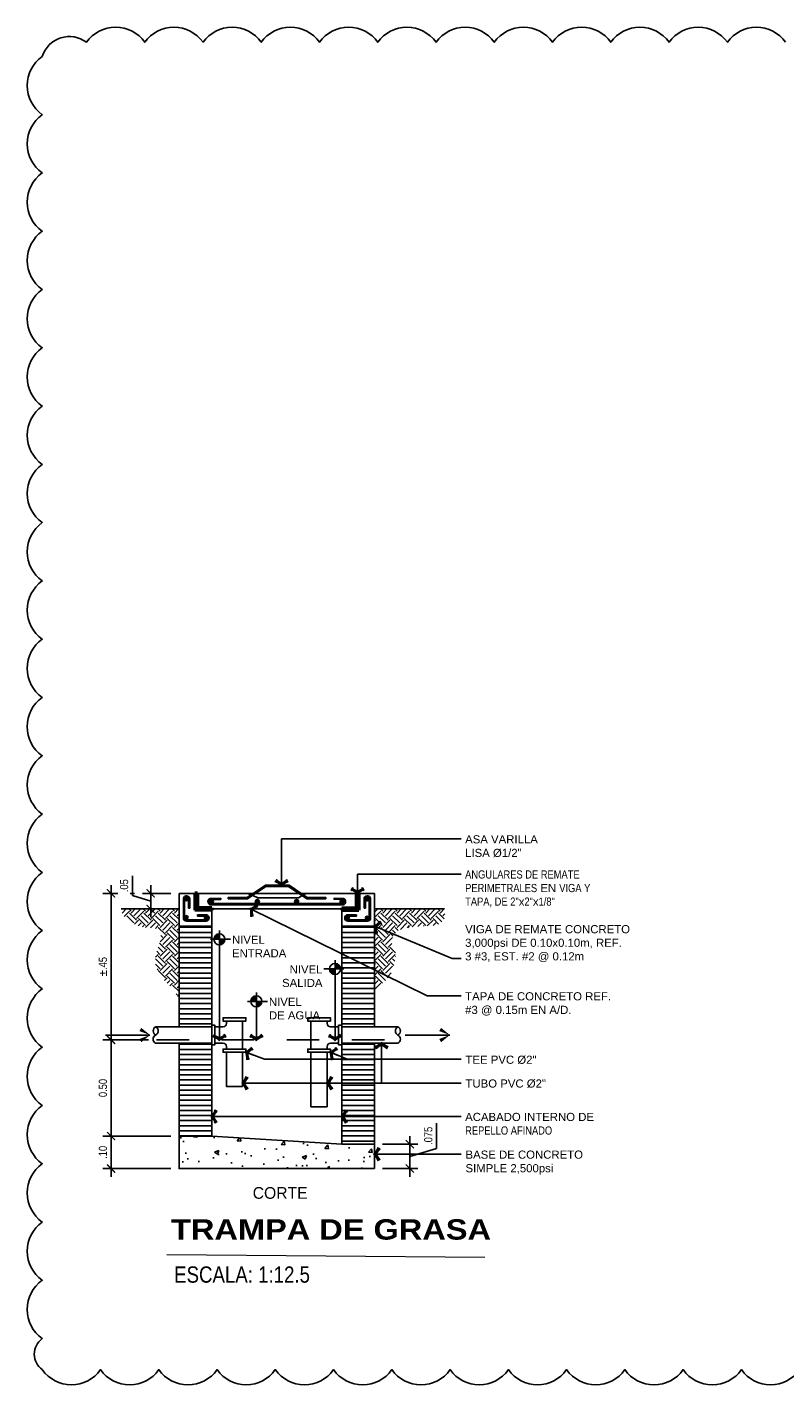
# Model space of a CAD drawing. Header units: metres. Extents: x 2 to 147, y 24 to 94.
# Tile 16 of 40: x 2.55 to 4.88, y 86.98 to 91.14. Entities that reach past the tile are written whole.
import ezdxf
from ezdxf.enums import TextEntityAlignment as Align

# ---------------------------------------------------------------- set-up
doc = ezdxf.new("R2010")
doc.units = ezdxf.units.M
doc.header["$MEASUREMENT"] = 0
doc.header["$PDMODE"] = 35
doc.linetypes.add('HIDDEN', pattern=[0.375, 0.25, -0.125])
doc.layers.get('Defpoints').update_dxf_attribs({"color": 171})
for name, color, linetype in [('A RESIDUAL', 5, 'Continuous'), ('Cotas', 1, 'Continuous'), ('DET HIDRO', 6, 'Continuous'), ('PISOS', 1, 'Continuous'), ('TEXTOS', 2, 'Continuous'), ('TEXTOS HIDRO', 2, 'Continuous')]:
    doc.layers.add(name, color=color, linetype=linetype)
doc.styles.add('Architect Hand_2', font='ARIALN.TTF', dxfattribs={"height": 0.003953})
doc.styles.add('Arial Black_4', font='txt', dxfattribs={"height": 0.005})
doc.styles.add('COTAS', font='ARIALN.TTF')
doc.styles.add('TEXTO HIDROSANITARIO', font='arial.ttf')
doc.styles.add('TITULOS', font='txt')
doc.dimstyles.new('ESC-12.5', dxfattribs={"dimtxt": 0.025, "dimasz": 0.025, "dimexe": 0.025, "dimexo": 0.025, "dimgap": 0.0125, "dimtad": 1, "dimzin": 4, "dimdsep": 46, "dimtxsty": 'COTAS', "dimblk": 'ARCHTICK', "dimcen": 0.025, "dimdle": 0.025, "dimclrd": 1, "dimclre": 1, "dimclrt": 2, "dimazin": 0, "dimtfac": 0.75, "dimtmove": 1, "dimatfit": 3, "dimldrblk": 'FLE', "dimfxl": 0.1, "dimtvp": 1.5, "dimtfill": 1, "dimtolj": 1, "dimtzin": 0, "dimarcsym": 0})

# ---------------------------------------------------------------- blocks, each defined once
blk = doc.blocks.new('FLECHA')
at = {"color": 2, "linetype": 'Continuous'}
blk.add_line((-0.9, 0), (0, 0), dxfattribs=at)
for points in [[(-0.176, 0.145), (0, 0), (-0.214, 0.08)], [(-0.214, -0.08), (0, 0), (-0.176, -0.145)]]:
    blk.add_solid(points, dxfattribs=at)
blk = doc.blocks.new('_ARCHTICK')
at = {"color": 0, "linetype": 'ByBlock', "const_width": 0.15}
blk.add_lwpolyline([(-0.5, -0.5), (0.5, 0.5)], dxfattribs=at)
blk = doc.blocks.new('*D73')
at = {"layer": 'Cotas', "color": 1, "lineweight": -2, "transparency": 16777216}
for p, q in [((2.8805, 88.4839), (2.7838, 88.4839)), ((2.8088, 88.5089), (2.8088, 88.0089)), ((2.9231, 88.0339), (2.7838, 88.0339))]:
    blk.add_line(p, q, dxfattribs=at)
at = {"layer": 'Defpoints', "color": 0, "transparency": 16777216}
for p in [(2.9055, 88.4839), (2.8088, 88.0339), (2.9481, 88.0339)]:
    blk.add_point(p, dxfattribs=at)
at = {"layer": 'Cotas', "color": 1, "lineweight": -2, "transparency": 16777216, "xscale": 0.025, "yscale": 0.025, "zscale": 0.025}
for p, rotation in [((2.8088, 88.4839), 90), ((2.8088, 88.0339), 270)]:
    blk.add_blockref('_ARCHTICK', p, dxfattribs=dict(at, rotation=rotation))
at = {"layer": 'Cotas', "color": 2, "transparency": 16777216, "insert": (2.7836, 88.2589), "char_height": 0.025, "attachment_point": 5, "rotation": 90, "style": 'COTAS', "bg_fill": 3, "box_fill_scale": 1.25, "bg_fill_color": 256, "bg_fill_true_color": 13158600, "bg_fill_transparency": 0}
blk.add_mtext('\\A1;%%P.45', dxfattribs=at)
blk = doc.blocks.new('FLE')
at = {"linetype": 'Continuous'}
h = blk.add_hatch(color=2, dxfattribs=at)
h.paths.add_polyline_path([(-0.57, -0.62), (-0.42, -0.71), (0, 0), (-0.2, 0)])
h.paths.add_polyline_path([(-0.42, 0.71), (-0.57, 0.62), (-0.2, 0), (0, 0)])
at = {"color": 1, "linetype": 'Continuous'}
for p, q in [((0, 0), (-1, 0)), ((-0.31, 0.77), (-0.69, 0.55)), ((-0.2, 0), (-0.64, 0.73)), ((-0.2, 0), (-0.64, -0.73)), ((0.07, -0.11), (-0.49, 0.82)), ((0.07, 0.11), (-0.49, -0.82)), ((-0.69, -0.55), (-0.31, -0.77))]:
    blk.add_line(p, q, dxfattribs=at)
blk = doc.blocks.new('*D74')
at = {"layer": 'Cotas', "color": 1, "lineweight": -2, "transparency": 16777216}
for p, q in [((2.874, 88.4768), (2.874, 88.5378)), ((2.9926, 88.4839), (2.9055, 88.4839)), ((2.9305, 88.5089), (2.9305, 88.4109)), ((2.9305, 88.4599), (2.874, 88.4768)), ((2.9635, 88.4359), (2.9055, 88.4359))]:
    blk.add_line(p, q, dxfattribs=at)
at = {"layer": 'Defpoints', "color": 0, "transparency": 16777216}
for p in [(3.0176, 88.4839), (2.9305, 88.4359), (2.9885, 88.4359)]:
    blk.add_point(p, dxfattribs=at)
at = {"layer": 'Cotas', "color": 1, "lineweight": -2, "transparency": 16777216, "xscale": 0.025, "yscale": 0.025, "zscale": 0.025}
for p, rotation in [((2.9305, 88.4839), 90), ((2.9305, 88.4359), 270)]:
    blk.add_blockref('_ARCHTICK', p, dxfattribs=dict(at, rotation=rotation))
at = {"layer": 'Cotas', "color": 2, "transparency": 16777216, "insert": (2.8487, 88.5073), "char_height": 0.025, "attachment_point": 5, "rotation": 90, "style": 'COTAS', "bg_fill": 3, "box_fill_scale": 1.25, "bg_fill_color": 256, "bg_fill_true_color": 13158600, "bg_fill_transparency": 0}
blk.add_mtext('\\A1;.05', dxfattribs=at)
blk = doc.blocks.new('*D75')
at = {"layer": 'Cotas', "color": 1, "linetype": 'Continuous', "lineweight": -2, "transparency": 16777216}
for p, q in [((2.9231, 88.0339), (2.7838, 88.0339)), ((2.8088, 88.0589), (2.8088, 87.7138)), ((2.9926, 87.7388), (2.7838, 87.7388))]:
    blk.add_line(p, q, dxfattribs=at)
at = {"layer": 'Defpoints', "color": 0, "linetype": 'Continuous', "transparency": 16777216}
for p in [(2.9481, 88.0339), (2.8088, 87.7388), (3.0176, 87.7388)]:
    blk.add_point(p, dxfattribs=at)
at = {"layer": 'Cotas', "color": 1, "linetype": 'Continuous', "lineweight": -2, "transparency": 16777216, "xscale": 0.025, "yscale": 0.025, "zscale": 0.025}
for p, rotation in [((2.8088, 88.0339), 90), ((2.8088, 87.7388), 270)]:
    blk.add_blockref('_ARCHTICK', p, dxfattribs=dict(at, rotation=rotation))
at = {"layer": 'Cotas', "color": 2, "linetype": 'Continuous', "transparency": 16777216, "insert": (2.7836, 87.8863), "char_height": 0.025, "attachment_point": 5, "rotation": 90, "style": 'COTAS', "bg_fill": 3, "box_fill_scale": 1.25, "bg_fill_color": 256, "bg_fill_true_color": 13158600, "bg_fill_transparency": 0}
blk.add_mtext('\\A1;0.50', dxfattribs=at)
blk = doc.blocks.new('*D116')
at = {"layer": 'Cotas', "color": 1, "linetype": 'Continuous', "lineweight": -2, "transparency": 16777216}
for p, q in [((2.9926, 87.7388), (2.7838, 87.7388)), ((2.8088, 87.7638), (2.8088, 87.6139)), ((2.9926, 87.6389), (2.7838, 87.6389))]:
    blk.add_line(p, q, dxfattribs=at)
at = {"layer": 'Defpoints', "color": 0, "linetype": 'Continuous', "transparency": 16777216}
for p in [(3.0176, 87.7388), (3.0176, 87.6389)]:
    blk.add_point(p, dxfattribs=at)
at = {"layer": 'Cotas', "color": 1, "linetype": 'Continuous', "lineweight": -2, "transparency": 16777216, "xscale": 0.025, "yscale": 0.025, "zscale": 0.025}
for p, rotation in [((2.8088, 87.7388), 90), ((2.8088, 87.6389), 270)]:
    blk.add_blockref('_ARCHTICK', p, dxfattribs=dict(at, rotation=rotation))
at = {"layer": 'Cotas', "color": 2, "linetype": 'Continuous', "transparency": 16777216, "insert": (2.7836, 87.6888), "char_height": 0.025, "attachment_point": 5, "rotation": 90, "style": 'COTAS', "bg_fill": 3, "box_fill_scale": 1.25, "bg_fill_color": 256, "bg_fill_true_color": 13158600, "bg_fill_transparency": 0}
blk.add_mtext('\\A1;.10', dxfattribs=at)
at = {"layer": 'Defpoints', "color": 0, "linetype": 'Continuous', "transparency": 16777216}
blk.add_point((2.8088, 87.6389), dxfattribs=at)
blk = doc.blocks.new('INDIC NIVEL')
h = blk.add_hatch(color=8)
h.paths.add_polyline_path([(0, 0), (0, -0.122, 0.414214), (0.122, 0)])
h.paths.add_polyline_path([(0, 0.122, 0.414214), (-0.122, 0), (0, 0)])
at = {"color": 0}
for p, q in [((-0.197, 0), (0.197, 0)), ((0, -0.197), (0, 0.197))]:
    blk.add_line(p, q, dxfattribs=at)
blk.add_circle((0, 0), 0.122, dxfattribs=at)
blk = doc.blocks.new('*D117')
at = {"layer": 'Cotas', "color": 1, "linetype": 'Continuous', "lineweight": -2, "transparency": 16777216}
for p, q in [((3.8081, 87.701), (3.8081, 87.7779)), ((3.7261, 87.7389), (3.7261, 87.6139)), ((3.6426, 87.7139), (3.7511, 87.7139)), ((3.7261, 87.6764), (3.8081, 87.701)), ((3.6426, 87.6389), (3.7511, 87.6389))]:
    blk.add_line(p, q, dxfattribs=at)
at = {"layer": 'Defpoints', "color": 0, "linetype": 'Continuous', "transparency": 16777216}
for p in [(3.6176, 87.7139), (3.6176, 87.6389), (3.7261, 87.6389)]:
    blk.add_point(p, dxfattribs=at)
at = {"layer": 'Cotas', "color": 1, "linetype": 'Continuous', "lineweight": -2, "transparency": 16777216, "xscale": 0.025, "yscale": 0.025, "zscale": 0.025}
for p, rotation in [((3.7261, 87.7139), 90), ((3.7261, 87.6389), 270)]:
    blk.add_blockref('_ARCHTICK', p, dxfattribs=dict(at, rotation=rotation))
at = {"layer": 'Cotas', "color": 2, "linetype": 'Continuous', "transparency": 16777216, "insert": (3.7829, 87.7394), "char_height": 0.025, "attachment_point": 5, "rotation": 90, "style": 'COTAS', "bg_fill": 3, "box_fill_scale": 1.25, "bg_fill_color": 256, "bg_fill_true_color": 13158600, "bg_fill_transparency": 0}
blk.add_mtext('\\A1;.075', dxfattribs=at)

msp = doc.modelspace()

# ---------------------------------------------------------------- hatches: boundary and pattern name
at = {"layer": 'DET HIDRO', "ltscale": 0.03}
h = msp.add_hatch(dxfattribs=at)
h.set_pattern_fill('LINE', color=8, scale=0.124988, style=0)
h.set_pattern_definition([(0, (-3.849317, 80.052414), (3e-18, 0.01562352), [])])
h.paths.add_polyline_path([(3.1177, 88.3834), (3.0176, 88.3834), (3.0176, 88.0739), (3.1177, 88.0738)])
h.paths.add_polyline_path([(3.5174, 88.0739), (3.6176, 88.0739), (3.6176, 88.3834), (3.5174, 88.3834)])
h.paths.add_polyline_path([(3.6176, 88.0238), (3.5174, 88.0239), (3.5174, 87.7138), (3.6176, 87.7139)])
h.paths.add_polyline_path([(3.0176, 88.0239), (3.0176, 87.7388), (3.1176, 87.7388), (3.1177, 88.0238)])
at = {"layer": 'DET HIDRO'}
h = msp.add_hatch(dxfattribs=at)
h.set_pattern_fill('AR-CONC', color=8, scale=0.018748, style=0)
h.set_pattern_definition([(50, (-3.84932, 80.01602), (0.1344735, -0.0117649), [0.0140612, -0.1546728]), (355, (-3.84932, 80.01602), (-0.0260134, 0.1410227), [0.011249, -0.1237383]), (100.4514, (-3.83811, 80.01504), (0.1084602, 0.1292577), [0.0119502, -0.1314517]), (46.1842, (-3.84932, 80.05352), (0.2000887, -0.031032), [0.0210918, -0.2320093]), (96.6356, (-3.83264, 80.05093), (0.1752327, 0.1826298), [0.0179252, -0.1971775]), (351.1842, (-3.84932, 80.05352), (0.1752325, 0.18263), [0.0168734, -0.1856074]), (21, (-3.83057, 80.04414), (0.1119095, -0.0754839), [0.0140612, -0.1546728]), (326, (-3.83057, 80.04414), (0.0456173, 0.1359528), [0.011249, -0.1237383]), (71.4514, (-3.82124, 80.03785), (0.1575268, 0.0604687), [0.0119502, -0.1314517]), (37.5, (-3.849317, 80.01602), (0.00227976, 0.06241169), [0, -0.1222384, 0, -0.1256131, 0, -0.124207]), (7.5, (-3.84932, 80.01602), (0.04932087, 0.0739452), [0, -0.0716182, 0, -0.1194262, 0, -0.04733927]), (327.5, (-3.891125, 80.01602), (0.10008223, -0.00422864), [0, -0.04687056, 0, -0.14623615, 0, -0.1940441]), (317.5, (-3.90987, 80.01602), (0.10933705, 0.0187679), [0, -0.0609317, 0, -0.0971158, 0, -0.13779945])])
h.paths.add_polyline_path([(3.0176, 87.6389), (3.6176, 87.6389), (3.6176, 87.7139), (3.6174, 87.7139), (3.0177, 87.7389), (3.0176, 87.7389)])
at = {"layer": 'PISOS', "ltscale": 0.03}
h = msp.add_hatch(dxfattribs=at)
h.set_pattern_fill('EARTH', color=8, scale=0.124988, angle=45, style=0)
h.set_pattern_definition([(45, (-3.653032, 83.148196), (1e-17, 0.04418999), [0.03124704, -0.03124704]), (45, (-3.661317, 83.15648), (1e-17, 0.04418999), [0.03124704, -0.03124704]), (45, (-3.669603, 83.164767), (1e-17, 0.04418999), [0.03124704, -0.03124704]), (135, (-3.669603, 83.17029), (-0.04418999, 1e-17), [0.03124704, -0.03124704]), (135, (-3.661317, 83.178576), (-0.04418999, 1e-17), [0.03124704, -0.03124704]), (135, (-3.653032, 83.186862), (-0.04418999, 1e-17), [0.03124704, -0.03124704])])
h.paths.add_polyline_path([(3.0097, 88.1727), (3.011, 88.1703), (3.0115, 88.1698), (3.0134, 88.1678), (3.0152, 88.1659), (3.0164, 88.1645), (3.0187, 88.1645), (3.0187, 88.3701), (3.0187, 88.436), (2.8395, 88.436), (2.8396, 88.4341), (2.8399, 88.4316), (2.8404, 88.4291), (2.8411, 88.4266), (2.842, 88.4242), (2.843, 88.4217), (2.8442, 88.4194), (2.8456, 88.417), (2.8471, 88.4147), (2.8488, 88.4125), (2.8506, 88.4102), (2.8526, 88.4081), (2.8547, 88.4059), (2.8569, 88.4039), (2.8593, 88.4019), (2.8617, 88.3999), (2.8643, 88.398), (2.8669, 88.3962), (2.8697, 88.3945), (2.8726, 88.3928), (2.8755, 88.3912), (2.8785, 88.3896), (2.8816, 88.3882), (2.8848, 88.3868), (2.888, 88.3856), (2.8913, 88.3844), (2.8947, 88.3833), (2.898, 88.3823), (2.9015, 88.3814), (2.9049, 88.3806), (2.9084, 88.3799), (2.9119, 88.3793), (2.9154, 88.3789), (2.9189, 88.3785), (2.9224, 88.3782), (2.9259, 88.3779), (2.9293, 88.3776), (2.9326, 88.3774), (2.9358, 88.3771), (2.9389, 88.3768), (2.9419, 88.3764), (2.9448, 88.3759), (2.9474, 88.3753), (2.9499, 88.3746), (2.9522, 88.3737), (2.9543, 88.3726), (2.9561, 88.3714), (2.9577, 88.3699), (2.959, 88.3682), (2.96, 88.3662), (2.9608, 88.364), (2.9613, 88.3616), (2.9616, 88.3591), (2.9617, 88.3564), (2.9617, 88.3535), (2.9614, 88.3505), (2.961, 88.3474), (2.9605, 88.3443), (2.9598, 88.341), (2.9591, 88.3378), (2.9583, 88.3344), (2.9573, 88.3311), (2.9564, 88.3278), (2.9554, 88.3246), (2.9544, 88.3213), (2.9534, 88.3182), (2.9524, 88.3151), (2.9514, 88.3121), (2.9504, 88.3092), (2.9495, 88.3063), (2.9486, 88.3034), (2.9478, 88.3006), (2.947, 88.2978), (2.9463, 88.295), (2.9457, 88.2923), (2.9451, 88.2896), (2.9447, 88.2869), (2.9443, 88.2842), (2.9441, 88.2815), (2.944, 88.2787), (2.944, 88.276), (2.9441, 88.2732), (2.9444, 88.2704), (2.9447, 88.2676), (2.9453, 88.2648), (2.9459, 88.262), (2.9467, 88.2592), (2.9475, 88.2564), (2.9485, 88.2536), (2.9496, 88.2508), (2.9507, 88.2481), (2.952, 88.2453), (2.9533, 88.2427), (2.9548, 88.24), (2.9563, 88.2374), (2.9578, 88.2349), (2.9595, 88.2324), (2.9612, 88.23), (2.963, 88.2277), (2.9648, 88.2254), (2.9667, 88.2231), (2.9686, 88.2209), (2.9705, 88.2187), (2.9725, 88.2166), (2.9745, 88.2145), (2.9765, 88.2124), (2.9786, 88.2103), (2.9806, 88.2082), (2.9827, 88.2062), (2.9847, 88.2041), (2.9867, 88.202), (2.9887, 88.1999), (2.9907, 88.1979), (2.9927, 88.1958), (2.9946, 88.1936), (2.9965, 88.1915), (2.9984, 88.1893), (3.0002, 88.1871), (3.0019, 88.1848), (3.0036, 88.1825), (3.0052, 88.1801), (3.0068, 88.1777), (3.0082, 88.1752)])
h = msp.add_hatch(dxfattribs=at)
h.set_pattern_fill('EARTH', color=8, scale=0.124988, angle=45, style=0)
h.set_pattern_definition([(45, (-3.853032, 83.148196), (1e-17, 0.04418999), [0.03124704, -0.03124704]), (45, (-3.861317, 83.15648), (1e-17, 0.04418999), [0.03124704, -0.03124704]), (45, (-3.869603, 83.164767), (1e-17, 0.04418999), [0.03124704, -0.03124704]), (135, (-3.869603, 83.17029), (-0.04418999, 1e-17), [0.03124704, -0.03124704]), (135, (-3.861317, 83.178576), (-0.04418999, 1e-17), [0.03124704, -0.03124704]), (135, (-3.853032, 83.186862), (-0.04418999, 1e-17), [0.03124704, -0.03124704])])
h.paths.add_polyline_path([(3.6741, 88.2527), (3.6748, 88.2552), (3.6755, 88.2579), (3.6762, 88.2606), (3.6769, 88.2633), (3.6776, 88.2661), (3.6783, 88.2688), (3.679, 88.2715), (3.6796, 88.2743), (3.6803, 88.277), (3.6809, 88.2797), (3.6814, 88.2824), (3.6819, 88.2851), (3.6823, 88.2877), (3.6825, 88.2904), (3.6826, 88.293), (3.6826, 88.2956), (3.6825, 88.2981), (3.6821, 88.3007), (3.6816, 88.3032), (3.6809, 88.3057), (3.68, 88.3081), (3.6789, 88.3105), (3.6778, 88.3129), (3.6766, 88.3153), (3.6754, 88.3177), (3.6742, 88.3202), (3.6731, 88.3226), (3.6722, 88.3251), (3.6715, 88.3277), (3.6709, 88.3303), (3.6707, 88.3329), (3.6706, 88.3356), (3.6709, 88.3384), (3.6713, 88.3411), (3.6719, 88.3438), (3.6727, 88.3465), (3.6738, 88.3492), (3.675, 88.3518), (3.6763, 88.3544), (3.6778, 88.3568), (3.6795, 88.3592), (3.6813, 88.3615), (3.6832, 88.3636), (3.6853, 88.3656), (3.6874, 88.3674), (3.6896, 88.3691), (3.6919, 88.3706), (3.6943, 88.3718), (3.6967, 88.3729), (3.6992, 88.3738), (3.7017, 88.3746), (3.7043, 88.3752), (3.7069, 88.3757), (3.7096, 88.3761), (3.7122, 88.3765), (3.7149, 88.3768), (3.7152, 88.3768), (3.7173, 88.3777), (3.7204, 88.3789), (3.7235, 88.3797), (3.7267, 88.3804), (3.7299, 88.3808), (3.7331, 88.3811), (3.7363, 88.3811), (3.7396, 88.381), (3.7429, 88.3807), (3.7427, 88.3807), (3.7455, 88.3812), (3.7491, 88.3818), (3.7526, 88.3823), (3.7562, 88.3827), (3.7598, 88.3831), (3.7634, 88.3834), (3.767, 88.3835), (3.7706, 88.3836), (3.7742, 88.3837), (3.7778, 88.3837), (3.7814, 88.3838), (3.7851, 88.3839), (3.7887, 88.384), (3.7923, 88.3843), (3.7959, 88.3846), (3.7995, 88.3852), (3.8031, 88.3859), (3.8067, 88.3868), (3.8103, 88.388), (3.8138, 88.3894), (3.8172, 88.3911), (3.8205, 88.393), (3.8235, 88.3952), (3.8262, 88.3976), (3.8285, 88.4003), (3.8304, 88.4032), (3.8319, 88.4063), (3.8328, 88.4095), (3.8335, 88.413), (3.8338, 88.4166), (3.8338, 88.4203), (3.8336, 88.4241), (3.8332, 88.428), (3.8328, 88.4319), (3.8323, 88.436), (3.6176, 88.436), (3.6176, 88.3701), (3.6176, 88.1848), (3.6184, 88.1863), (3.6197, 88.1885), (3.6212, 88.1907), (3.6228, 88.1928), (3.6245, 88.1948), (3.6263, 88.1968), (3.6283, 88.1986), (3.6305, 88.2004), (3.6327, 88.2021), (3.635, 88.2038), (3.6375, 88.2054), (3.6399, 88.207), (3.6424, 88.2086), (3.6449, 88.2102), (3.6473, 88.2118), (3.6498, 88.2135), (3.6521, 88.2152), (3.6544, 88.2171), (3.6565, 88.2189), (3.6585, 88.2209), (3.6604, 88.223), (3.6621, 88.2252), (3.6637, 88.2275), (3.6652, 88.2299), (3.6665, 88.2324), (3.6669, 88.2332), (3.667, 88.2334), (3.668, 88.2367), (3.6692, 88.24), (3.6704, 88.2433), (3.6716, 88.2465), (3.6729, 88.2497)])

# ---------------------------------------------------------------- linework, layer by layer
at = {"layer": 'DET HIDRO', "color": 4}
for p, q in [((3.066, 88.4839), (3.0176, 88.4839)), ((3.0176, 88.4839), (3.0176, 88.3834)), ((3.6176, 88.4839), (3.5691, 88.4839)), ((3.6176, 88.3834), (3.6176, 88.4839)), ((3.1177, 88.3834), (3.1177, 88.4322)), ((3.1183, 88.4359), (3.5169, 88.4359)), ((3.5174, 88.4319), (3.5174, 88.3834)), ((3.0176, 88.3834), (3.0176, 88.0739)), ((3.0176, 88.3834), (3.1177, 88.3834)), ((3.1177, 88.3834), (3.1177, 88.0789)), ((3.5174, 88.0739), (3.5174, 88.3834)), ((3.5174, 88.3834), (3.6176, 88.3834)), ((3.6176, 88.0739), (3.6176, 88.3834)), ((3.0176, 88.0239), (3.0176, 87.7389)), ((3.1177, 88.0239), (3.1177, 87.7389)), ((3.5174, 87.7139), (3.5174, 88.0239)), ((3.6176, 87.7139), (3.6176, 88.0239))]:
    msp.add_line(p, q, dxfattribs=at)
at = {"layer": 'DET HIDRO', "color": 3}
msp.add_line((3.0661, 88.4322), (3.066, 88.4839), dxfattribs=at)
at = {"layer": 'DET HIDRO', "color": 3, "lineweight": 50}
for p, q in [((3.0661, 88.4841), (3.0661, 88.4322)), ((3.0743, 88.4841), (3.0661, 88.4841)), ((3.0702, 88.4841), (3.0702, 88.4358)), ((3.0743, 88.4841), (3.0743, 88.4394)), ((3.5609, 88.4842), (3.5609, 88.4395)), ((3.5609, 88.4842), (3.5691, 88.4842)), ((3.5649, 88.4842), (3.5649, 88.4359)), ((3.5691, 88.4842), (3.5691, 88.4322)), ((3.5691, 88.4839), (3.5691, 88.4599)), ((3.5691, 88.4599), (3.5691, 88.4839)), ((3.1183, 88.4322), (3.0661, 88.4322)), ((3.1183, 88.4358), (3.0702, 88.4358)), ((3.1181, 88.4394), (3.0743, 88.4394)), ((3.1181, 88.4394), (3.1181, 88.4358)), ((3.1183, 88.4358), (3.1183, 88.4322)), ((3.5169, 88.4359), (3.5649, 88.4359)), ((3.5169, 88.4359), (3.5169, 88.4322)), ((3.5169, 88.4322), (3.5691, 88.4322)), ((3.5172, 88.4395), (3.5609, 88.4395)), ((3.5172, 88.4395), (3.5172, 88.4359))]:
    msp.add_line(p, q, dxfattribs=at)
at = {"layer": 'DET HIDRO', "color": 2}
for p, q in [((3.229, 88.4839), (3.2454, 88.4839)), ((3.2523, 88.4839), (3.3855, 88.4839)), ((3.3924, 88.4839), (3.4072, 88.4839)), ((3.0466, 88.4384), (3.0506, 88.4384)), ((3.074, 88.4142), (3.074, 88.4182)), ((3.5623, 88.4142), (3.5623, 88.4182)), ((3.5897, 88.4384), (3.5857, 88.4384))]:
    msp.add_line(p, q, dxfattribs=at)
at = {"layer": 'DET HIDRO', "color": 4, "ltscale": 0.03}
for p, q in [((3.0187, 88.4359), (2.8395, 88.4359)), ((3.6176, 88.4359), (3.8323, 88.4359))]:
    msp.add_line(p, q, dxfattribs=at)
at = {"layer": 'DET HIDRO', "color": 2, "linetype": 'HIDDEN', "ltscale": 0.2}
msp.add_line((2.9481, 88.0339), (3.6971, 88.0339), dxfattribs=at)
at = {"layer": 'DET HIDRO', "color": 4}
msp.add_lwpolyline([(3.0743, 88.4839), (3.229, 88.4839), (3.2605, 88.47), (3.3838, 88.47), (3.4072, 88.4839), (3.5609, 88.4839)], dxfattribs=at)
at = {"layer": 'DET HIDRO', "color": 2}
msp.add_lwpolyline([(3.228, 88.4673), (3.1685, 88.4673), (3.1685, 88.4713), (3.2269, 88.4713), (3.2827, 88.5094), (3.3551, 88.5094), (3.4108, 88.4713), (3.468, 88.4713), (3.468, 88.4673), (3.4098, 88.4673), (3.354, 88.5054), (3.2838, 88.5054)], close=True, dxfattribs=at)
for points in [[(3.074, 88.4182), (3.1006, 88.4182, -0.43215), (3.1098, 88.4085, -0.43215), (3.1006, 88.3987), (3.0398, 88.3987, -0.414214), (3.0306, 88.4079), (3.0306, 88.4684, -0.359966), (3.0396, 88.4758), (3.0414, 88.4758, -0.414214), (3.0506, 88.4666), (3.0506, 88.4384)], [(3.074, 88.4142), (3.1006, 88.4142, -0.446195), (3.1058, 88.4085, -0.446195), (3.1006, 88.4027), (3.0398, 88.4027, -0.414214), (3.0346, 88.4079), (3.0346, 88.4679, -0.342343), (3.0396, 88.4718), (3.0414, 88.4718, -0.414214), (3.0466, 88.4666), (3.0466, 88.4384)], [(3.5623, 88.4182), (3.5357, 88.4182, 0.43215), (3.5265, 88.4085, 0.43215), (3.5357, 88.3987), (3.5965, 88.3987, 0.414214), (3.6057, 88.4079), (3.6057, 88.4684, 0.359966), (3.5967, 88.4758), (3.5949, 88.4758, 0.414214), (3.5857, 88.4666), (3.5857, 88.4384)], [(3.5623, 88.4142), (3.5357, 88.4142, 0.446195), (3.5305, 88.4085, 0.446195), (3.5357, 88.4027), (3.5965, 88.4027, 0.414214), (3.6017, 88.4079), (3.6017, 88.4679, 0.342343), (3.5967, 88.4718), (3.5949, 88.4718, 0.414214), (3.5897, 88.4666), (3.5897, 88.4384)]]:
    msp.add_lwpolyline(points, format="xyb", dxfattribs=at)
at = {"layer": 'DET HIDRO', "color": 2, "linetype": 'Continuous', "const_width": 0.005, "flags": 128}
for points in [[(3.0378, 88.4658, 1), (3.0428, 88.4658, 1)], [(3.5923, 88.4658, 1), (3.5973, 88.4658, 1)], [(3.0378, 88.4107, 1), (3.0428, 88.4107, 1)], [(3.0977, 88.4087, 1), (3.1027, 88.4087, 1)], [(3.5332, 88.4079, 1), (3.5382, 88.4079, 1)], [(3.5923, 88.4087, 1), (3.5973, 88.4087, 1)]]:
    msp.add_lwpolyline(points, format="xyb", close=True, dxfattribs=at)
at = {"layer": 'DET HIDRO', "color": 2}
msp.add_lwpolyline([(3.5226, 88.449, 0.192487), (3.5285, 88.4549), (3.5289, 88.4616, 0.162686), (3.5227, 88.4685), (3.4936, 88.469), (3.4936, 88.4655), (3.5191, 88.4655, -0.414214), (3.5247, 88.4598), (3.5247, 88.4582, -0.414214), (3.5191, 88.4526), (3.1161, 88.4526, -0.414214), (3.1104, 88.4582), (3.1104, 88.4596, -0.414214), (3.1161, 88.4652), (3.1456, 88.4652), (3.1456, 88.4687), (3.1127, 88.4682, 0.251771), (3.1062, 88.4608), (3.1064, 88.4555, 0.202719), (3.1125, 88.449)], format="xyb", close=True, dxfattribs=at)
at = {"layer": 'DET HIDRO', "color": 2, "const_width": 0.00626, "flags": 128}
for points in [[(3.1138, 88.459, 1), (3.1201, 88.459, 1)], [(3.2548, 88.4589, 1), (3.261, 88.4589, 1)], [(3.3752, 88.4587, 1), (3.3814, 88.4587, 1)], [(3.515, 88.459, 1), (3.5212, 88.459, 1)]]:
    msp.add_lwpolyline(points, format="xyb", close=True, dxfattribs=at)
at = {"layer": 'DET HIDRO', "color": 3, "flags": 128}
for points in [[(3.2127, 87.8913), (3.1627, 87.8913), (3.1627, 87.9959), (3.1527, 87.9959), (3.1527, 88.0059), (3.1627, 88.0059), (3.1627, 88.0139, 0.414214), (3.1527, 88.0239), (3.1276, 88.0239), (3.1276, 88.0189), (3.1176, 88.0189), (3.1176, 88.0239), (2.9456, 88.0239, -0.623741), (2.9456, 88.0489, 0.623741), (2.9456, 88.0739), (3.1176, 88.0739), (3.1176, 88.0789), (3.1276, 88.0789), (3.1276, 88.0739), (3.1527, 88.0739, 0.414214), (3.1627, 88.0839), (3.1627, 88.0918), (3.1527, 88.0918), (3.1527, 88.1018), (3.2227, 88.1018), (3.2227, 88.0918), (3.2127, 88.0918), (3.2127, 88.0059), (3.2227, 88.0059), (3.2227, 87.9959), (3.2127, 87.9959)], [(3.4724, 87.8289), (3.4724, 87.9959), (3.4824, 87.9959), (3.4824, 88.0059), (3.4724, 88.0059), (3.4724, 88.0139, -0.414214), (3.4824, 88.0239), (3.5075, 88.0239), (3.5075, 88.0189), (3.5175, 88.0189), (3.5175, 88.0239), (3.6895, 88.0239, 0.623741), (3.6895, 88.0489, -0.623741), (3.6895, 88.0739), (3.5175, 88.0739), (3.5175, 88.0789), (3.5075, 88.0789), (3.5075, 88.0739), (3.4824, 88.0739, -0.414214), (3.4724, 88.0839), (3.4724, 88.0918), (3.4824, 88.0918), (3.4824, 88.1018), (3.4124, 88.1018), (3.4124, 88.0918), (3.4224, 88.0918), (3.4224, 88.0059), (3.4124, 88.0059), (3.4124, 87.9959), (3.4224, 87.9959), (3.4224, 87.8289)]]:
    msp.add_lwpolyline(points, format="xyb", close=True, dxfattribs=at)
at = {"layer": 'DET HIDRO', "color": 1, "flags": 128}
for points in [[(3.1176, 88.0239), (3.1176, 88.0739)], [(3.1276, 88.0239), (3.1276, 88.0739)], [(3.2127, 88.0918), (3.1627, 88.0918)], [(3.4224, 88.0918), (3.4724, 88.0918)], [(3.5075, 88.0239), (3.5075, 88.0739)], [(3.5175, 88.0239), (3.5175, 88.0739)], [(3.2127, 88.0059), (3.1627, 88.0059)], [(3.2127, 87.9959), (3.1627, 87.9959)], [(3.4224, 88.0059), (3.4724, 88.0059)], [(3.4224, 87.9959), (3.4724, 87.9959)]]:
    msp.add_lwpolyline(points, dxfattribs=at)
at = {"layer": 'DET HIDRO', "color": 4}
msp.add_lwpolyline([(3.6176, 87.6389), (3.6176, 87.7139), (3.5174, 87.7139), (3.1177, 87.7389), (3.0176, 87.7389), (3.0176, 87.6389)], close=True, dxfattribs=at)
at = {"layer": 'DET HIDRO', "color": 2}
for centre, radius in [((3.0403, 88.4658), 0.005), ((3.1169, 88.459), 0.00626), ((3.2579, 88.4589), 0.00626), ((3.3783, 88.4587), 0.00626), ((3.5181, 88.459), 0.00626), ((3.5948, 88.4658), 0.005), ((3.0403, 88.4107), 0.005), ((3.1002, 88.4087), 0.005), ((3.5357, 88.4079), 0.005), ((3.5948, 88.4087), 0.005)]:
    msp.add_circle(centre, radius, dxfattribs=at)
at = {"layer": 'DET HIDRO', "color": 1}
for centre, start, end in [((2.9518, 88.0614), 116.093, 243.907), ((3.6834, 88.0614), 296.093, 63.907)]:
    msp.add_arc(centre, 0.0139, start, end, dxfattribs=at)
at = {"layer": 'TEXTOS', "lineweight": 9}
msp.add_line((2.9797, 87.3755), (3.9566, 87.3673), dxfattribs=at)

# ---------------------------------------------------------------- block references
at = {"layer": 'A RESIDUAL', "xscale": 0.1519023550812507, "yscale": 0.1519023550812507, "zscale": 0.1519023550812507}
for p in [(2.9282, 88.0489), (3.8489, 88.0489)]:
    msp.add_blockref('FLECHA', p, dxfattribs=at)
at = {"layer": 'TEXTOS HIDRO', "color": 1, "yscale": 0.1388757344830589, "zscale": 0.1388757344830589}
for p, xscale in [((3.1414, 88.3428), 0.1388757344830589), ((3.4965, 88.2519), -0.1388757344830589), ((3.2549, 88.1522), 0.1388757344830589)]:
    msp.add_blockref('INDIC NIVEL', p, dxfattribs=dict(at, xscale=xscale))

# ---------------------------------------------------------------- texts
at = {"layer": 'TEXTOS', "lineweight": 9, "insert": (2.9928, 87.4834), "char_height": 0.0625, "width": 0.941877, "attachment_point": 1, "line_spacing_factor": 1.176471, "style": 'Arial Black_4', "bg_fill": 3, "box_fill_scale": 1.25, "bg_fill_color": 0, "bg_fill_transparency": 0}
msp.add_mtext('\\pt0.375,0.75;TRAMPA DE GRASA', dxfattribs=at)
at = {"layer": 'TEXTOS', "lineweight": 9, "insert": (3.0024, 87.3387), "char_height": 0.05, "width": 0.46613, "attachment_point": 1, "line_spacing_factor": 1.046694, "style": 'Architect Hand_2'}
msp.add_mtext('ESCALA: 1:12.5', dxfattribs=at)
at = {"layer": 'TEXTOS HIDRO', "style": 'TITULOS'}
msp.add_text('CORTE', height=0.036, dxfattribs=at).set_placement((3.3279, 87.5642), align=Align.MIDDLE_CENTER)
at = {"layer": 'TEXTOS HIDRO', "color": 2, "char_height": 0.024998, "style": 'TEXTO HIDROSANITARIO'}
for s, insert, width, attachment_point in [('NIVEL ENTRADA', (3.18, 88.3541), 0.210434, 1), ('NIVEL SALIDA', (3.4579, 88.2631), 0.171142, 3), ('NIVEL DE AGUA', (3.2934, 88.1635), 0.157955, 1)]:
    msp.add_mtext(s, dxfattribs=dict(at, insert=insert, width=width, attachment_point=attachment_point))

# ---------------------------------------------------------------- leaders
at = {"layer": 'TEXTOS HIDRO', "annotation_type": 0, "has_hookline": 1, "hookline_direction": 0}
for points, text_width in [([(3.5654, 88.4842), (3.5654, 88.5431), (3.8835, 88.5431)], 0.3822), ([(3.6176, 88.3834), (3.8563, 88.2842), (3.8835, 88.2842)], 0.5047), ([(3.1177, 87.7987), (3.8563, 87.7987), (3.8835, 87.7987)], 0.394)]:
    msp.add_leader(points, dimstyle='ESC-12.5', override={"dimgap": 0.05, "dimtad": 0}, dxfattribs=dict(at, text_width=text_width))
at = {"layer": 'TEXTOS HIDRO'}
for points, override in [([(3.1414, 88.0339), (3.1414, 88.3428), (3.1756, 88.3428)], {"dimgap": 0.1, "dimtad": 0}), ([(3.4965, 88.0339), (3.4965, 88.2519), (3.4623, 88.2519)], {"dimgap": 0.1, "dimtad": 0}), ([(3.2549, 88.0339), (3.2549, 88.1522), (3.289, 88.1522)], {"dimgap": 0.1, "dimtad": 0}), ([(3.6394, 88.0239), (3.6394, 87.9013)], {"dimtad": 0}), ([(3.4824, 87.9959), (3.5342, 87.9744), (3.8835, 87.9744)], {"dimtad": 0}), ([(3.2127, 87.9013), (3.8563, 87.9013), (3.8835, 87.9013)], {"dimtad": 0}), ([(3.6176, 87.6831), (3.8563, 87.6831), (3.8835, 87.6831)], {"dimgap": 0.05, "dimtad": 0})]:
    msp.add_leader(points, dimstyle='ESC-12.5', override=override, dxfattribs=at)

# ---------------------------------------------------------------- next in the draw order: texts
at = {"layer": 'TEXTOS HIDRO', "attachment_point": 1, "style": 'TEXTO HIDROSANITARIO', "bg_fill": 3, "box_fill_scale": 1.1, "bg_fill_color": 256, "bg_fill_true_color": 13158600}
for s, insert, char_height, width, bg_fill_transparency in [('{\\fArial Narrow|b0|i0|c161|p34;ANGULARES DE REMATE PERIMETRALES} EN {\\fArial Narrow|b0|i0|c161|p34;VIGA Y} {\\fArial Narrow|b0|i0|c161|p34;TAPA, DE 2"}x{\\fArial Narrow|b0|i0|c161|p34;2"}x{\\fArial Narrow|b0|i0|c161|p34;1/8" }', (3.896, 88.5544), 0.0249976, 0.433478, 2354388), ('TEE PVC Ø2"', (3.8971, 87.9856), 0.024998, 0.24581, 9161100), ('TUBO PVC Ø2"', (3.8971, 87.9126), 0.024998, 0.24581, 9161100), ('ACABADO INTERNO DE {\\fArial Narrow|b0|i0|c161|p34;REPELLO AFINADO}', (3.896, 87.81), 0.024998, 0.440705, 2354388), ('BASE DE CONCRETO SIMPLE 2,500psi', (3.8971, 87.6943), 0.024998, 0.359975, 9161100)]:
    msp.add_mtext(s, dxfattribs=dict(at, insert=insert, char_height=char_height, width=width, bg_fill_transparency=bg_fill_transparency))

# ---------------------------------------------------------------- next in the draw order: dimensions: what is measured, and where the dimension line sits
at = {"layer": 'Cotas'}
dim = msp.add_linear_dim(base=(2.8088, 88.0339), p1=(2.9055, 88.4839), p2=(2.9481, 88.0339), angle=90, text='%%P<>', dimstyle='ESC-12.5', dxfattribs=at)
dim.commit()
dim.dimension.update_dxf_attribs({"geometry": '*D73', "text_midpoint": (2.7836, 88.2589)})

# ---------------------------------------------------------------- next in the draw order: dimensions: what is measured, and where the dimension line sits
dim = msp.add_linear_dim(base=(2.9305, 88.4359), p1=(3.0176, 88.4839), p2=(2.9885, 88.4359), angle=90, dimstyle='ESC-12.5', dxfattribs=at)
dim.commit()
dim.dimension.update_dxf_attribs({"geometry": '*D74', "text_midpoint": (2.8487, 88.4893)})
at = {"layer": 'Cotas', "color": 1, "linetype": 'Continuous'}
dim = msp.add_linear_dim(base=(2.8088, 87.7388), p1=(2.9481, 88.0339), p2=(3.0176, 87.7388), angle=90, text='0.50', dimstyle='ESC-12.5', dxfattribs=at)
dim.commit()
dim.dimension.update_dxf_attribs({"geometry": '*D75', "text_midpoint": (2.7836, 87.8863)})

# ---------------------------------------------------------------- next in the draw order: leaders
at = {"layer": 'TEXTOS HIDRO', "annotation_type": 0, "has_hookline": 1, "hookline_direction": 0}
for points, text_width in [([(3.3324, 88.5094), (3.3324, 88.651), (3.8835, 88.651)], 0.2233), ([(3.2371, 88.4359), (3.7795, 88.169), (3.8835, 88.169)], 0.4443)]:
    msp.add_leader(points, dimstyle='ESC-12.5', override={"dimgap": 0.05, "dimtad": 0}, dxfattribs=dict(at, text_width=text_width))
at = {"layer": 'TEXTOS HIDRO'}
for points in [[(3.2227, 87.9959), (3.2795, 87.9744), (3.8835, 87.9744)], [(3.4724, 87.9013), (3.8835, 87.9013)], [(3.5174, 87.7987), (3.8835, 87.7987)]]:
    msp.add_leader(points, dimstyle='ESC-12.5', override={"dimtad": 0}, dxfattribs=at)

# ---------------------------------------------------------------- next in the draw order: texts
at = {"layer": 'TEXTOS HIDRO', "char_height": 0.024998, "style": 'TEXTO HIDROSANITARIO', "bg_fill": 3, "box_fill_scale": 1.1, "bg_fill_color": 256, "bg_fill_true_color": 13158600, "bg_fill_transparency": 2354388}
for s, insert, width, attachment_point in [('ASA VARILLA LISA %%C1/2"', (3.896, 88.6622), 0.230862, 1), ('VIGA DE REMATE CONCRETO 3,000psi DE 0.10x0.10m, REF. 3 #3, EST. #2 @ 0.12m', (3.896, 88.273), 0.505065, 7), ('{\\fArial|b0|i0|c161|p34;TAPA DE CONCRETO REF. \\P#3 @} 0{\\fArial|b0|i0|c161|p34;.15}m{\\fArial|b0|i0|c161|p34; EN A}/D.\\P', (3.896, 88.1803), 0.45801, 1)]:
    msp.add_mtext(s, dxfattribs=dict(at, insert=insert, width=width, attachment_point=attachment_point))

# ---------------------------------------------------------------- next in the draw order: dimensions: what is measured, and where the dimension line sits
at = {"layer": 'Cotas', "color": 1, "linetype": 'Continuous'}
dim = msp.add_linear_dim(base=(3.7261, 87.6389), p1=(3.6176, 87.7139), p2=(3.6176, 87.6389), angle=90, dimstyle='ESC-12.5', override={"dimdec": 3}, dxfattribs=at)
dim.commit()
dim.dimension.update_dxf_attribs({"geometry": '*D117', "text_midpoint": (3.7829, 87.7135)})
dim = msp.add_linear_dim(base=(2.8088, 87.6389), p1=(3.0176, 87.7388), p2=(3.0176, 87.6389), angle=90, dimstyle='ESC-12.5', dxfattribs=at)
dim.commit()
dim.dimension.update_dxf_attribs({"geometry": '*D116', "text_midpoint": (2.7836, 87.6888)})

# ---------------------------------------------------------------- next in the draw order: linework, layer by layer
at = {"layer": 'Defpoints'}
msp.add_lwpolyline([(4.8801, 91.0963, 0.520567), (4.7012, 91.0963, 0.520567), (4.5222, 91.0963, 0.520567), (4.3433, 91.0963, 0.520567), (4.1644, 91.0963, 0.520567), (3.9855, 91.0963, 0.520567), (3.8066, 91.0963, 0.520567), (3.6277, 91.0963, 0.520567), (3.4488, 91.0963, 0.520567), (3.2699, 91.0963, 0.520567), (3.091, 91.0963, 0.520567), (2.9121, 91.0963, 0.520567), (2.7331, 91.0963, 0.520567), (2.5975, 91.0531, 0.520567), (2.5975, 90.8742, 0.520567), (2.5975, 90.6953, 0.520567), (2.5975, 90.5163, 0.520567), (2.5975, 90.3374, 0.520567), (2.5975, 90.1585, 0.520567), (2.5975, 89.9796, 0.520567), (2.5975, 89.8007, 0.520567), (2.5975, 89.6218, 0.520567), (2.5975, 89.4429, 0.520567), (2.5975, 89.264, 0.520567), (2.5975, 89.0851, 0.520567), (2.5975, 88.9061, 0.520567), (2.5975, 88.7272, 0.520567), (2.5975, 88.5483, 0.520567), (2.5975, 88.3694, 0.520567), (2.5975, 88.1905, 0.520567), (2.5975, 88.0116, 0.520567), (2.5975, 87.8327, 0.520567), (2.5975, 87.6538, 0.520567), (2.5975, 87.4749, 0.520567), (2.5975, 87.296, 0.520567), (2.5975, 87.117, 0.520567), (2.5975, 87.0217, 0.520567), (2.7764, 87.0217, 0.520567), (2.9553, 87.0217, 0.520567), (3.1342, 87.0217, 0.520567), (3.3131, 87.0217, 0.520567), (3.492, 87.0217, 0.520567), (3.6709, 87.0217, 0.520567), (3.8499, 87.0217, 0.520567), (4.0288, 87.0217, 0.520567), (4.2077, 87.0217, 0.520567), (4.3866, 87.0217, 0.520567), (4.5655, 87.0217, 0.520567), (4.7444, 87.0217, 0.520567), (4.9233, 87.0217, 0.520567)], format="xyb", dxfattribs=at)

doc.saveas('drawing.dxf')
